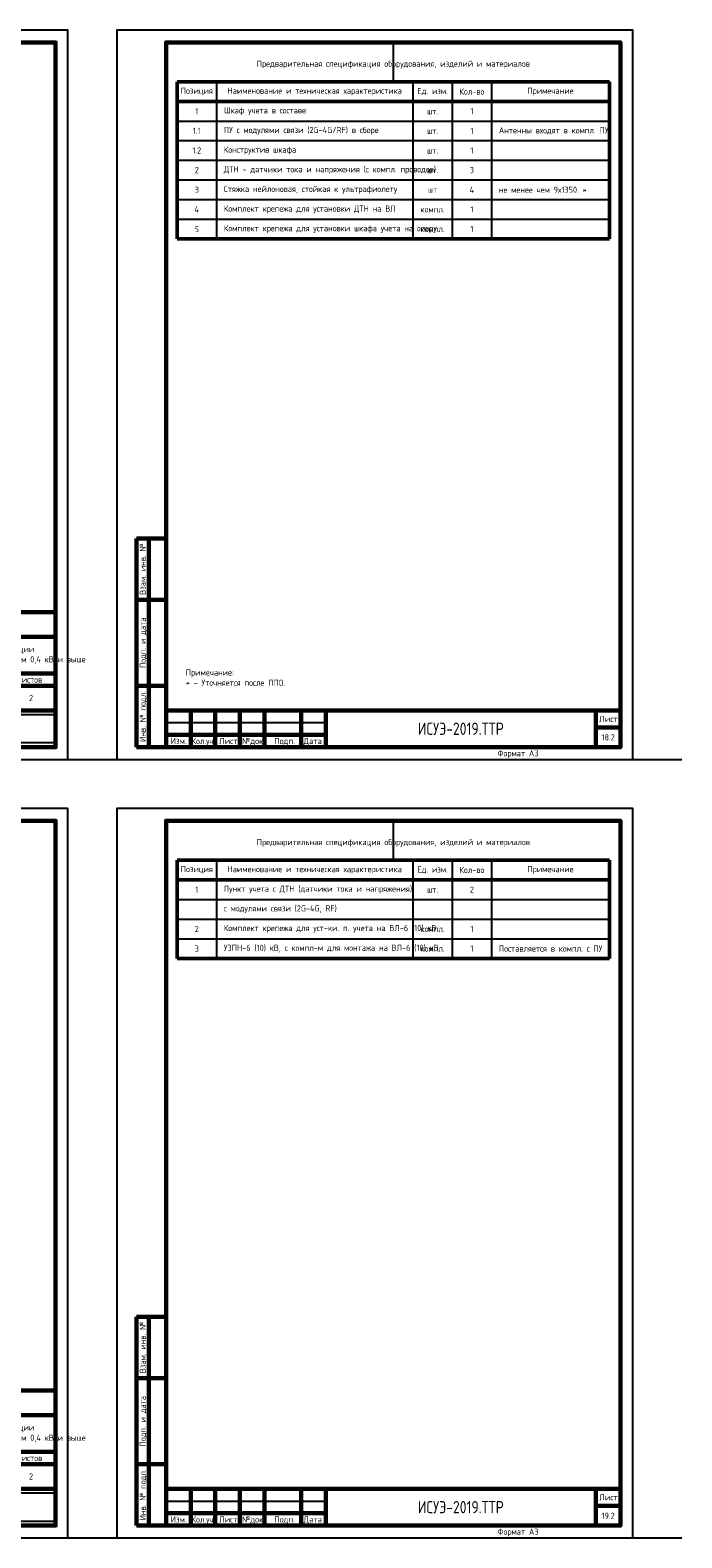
# Model space of a CAD drawing. Header units: millimetres. Extents: x -110 to 4101, y -10868 to 110.
# Tile 31 of 90: x 415 to 680, y -6013 to -5399. Entities that reach past the tile are written whole.
import ezdxf
from ezdxf.enums import TextEntityAlignment as Align

# ---------------------------------------------------------------- set-up
doc = ezdxf.new("R2010")
doc.units = ezdxf.units.MM
doc.layers.add('01.Вспомогательный_слой', color=1, linetype='Continuous', plot=False)
doc.layers.add('Формат', color=7, linetype='Continuous', lineweight=25)
doc.layers.add('Формат @ 1', color=7, linetype='Continuous', lineweight=25)
doc.styles.add('Формат', font='isocpeur.ttf')
doc.styles.add('ЭП', font='GOST.TTF')
picture_1 = doc.add_image_def('image3.png', size_in_pixel=(587, 136))

# ---------------------------------------------------------------- blocks, each defined once
blk = doc.blocks.new('*U75')
at = {"layer": 'Формат', "color": 7, "linetype": 'Continuous', "lineweight": 60}
for p, q in [((-205, 150), (-190, 150)), ((-205, 150), (-205, 85)), ((-200, 150), (-200, 85)), ((-200, 140), (-190, 140)), ((-200, 125), (-190, 125)), ((-200, 105), (-190, 105)), ((-205, 85), (-197, 85)), ((-202, 85), (-190, 85)), ((-202, 85), (-202, 0)), ((-197, 85), (-197, 0)), ((-202, 60), (-190, 60)), ((20, 55), (205, 55)), ((20, 55), (20, 0)), ((30, 55), (30, 30)), ((40, 55), (40, 0)), ((50, 55), (50, 30)), ((60, 55), (60, 0)), ((75, 55), (75, 0)), ((85, 55), (85, 0)), ((85, 45), (205, 45)), ((20, 35), (85, 35)), ((-202, 25), (-190, 25)), ((20, 30), (205, 30)), ((155, 30), (155, 0)), ((155, 25), (205, 25)), ((170, 30), (170, 15)), ((185, 30), (185, 15)), ((85, 15), (205, 15)), ((-202, 0), (-190, 0))]:
    blk.add_line(p, q, dxfattribs=at)
at = {"layer": 'Формат', "color": 7, "linetype": 'Continuous', "lineweight": 25}
for p, q in [((-195, 150), (-195, 85)), ((20, 50), (85, 50)), ((20, 45), (85, 45)), ((20, 40), (85, 40)), ((20, 25), (85, 25)), ((20, 20), (85, 20)), ((20, 15), (85, 15)), ((20, 10), (85, 10)), ((20, 5), (85, 5))]:
    blk.add_line(p, q, dxfattribs=at)
blk.add_lwpolyline([(-210, -5), (210, -5), (210, 292), (-210, 292)], close=True, dxfattribs=at)
at = {"layer": 'Формат', "color": 7, "linetype": 'Continuous', "lineweight": 60}
blk.add_lwpolyline([(-190, 0), (205, 0), (205, 287), (-190, 287)], close=True, dxfattribs=at)
at = {"layer": 'Формат', "color": 7, "linetype": 'Continuous', "lineweight": 25, "style": 'ЭП'}
blk.add_text('Согласовано', height=2.5, rotation=90, dxfattribs=at).set_placement((-202.5, 86), align=Align.MIDDLE_LEFT)
for s, p in [('Взам. инв. №', (-199.5, 72.5)), ('Подп. и дата', (-199.5, 42.5)), ('Инв. № подл.', (-199.5, 12.5))]:
    blk.add_text(s, height=2.5, rotation=90, dxfattribs=at).set_placement(p, align=Align.MIDDLE_CENTER)
for s, p in [('Изм.', (21.81, 31.25)), ('Кол.уч.', (30.38, 31.25)), ('Лист', (41.54, 31.25)), ('№док.', (50.89, 31.24)), ('Подп.', (63.99, 31.25)), ('Дата', (75.95, 31.25)), ('Стадия', (157.47, 26.25)), ('Лист', (173.99, 26.25)), ('Листов', (188.99, 26.25))]:
    blk.add_text(s, height=2.5, dxfattribs=at).set_placement(p)
at = {"layer": 'Формат', "color": 7, "linetype": 'Continuous', "lineweight": 25, "style": 'ЭП', "flags": 8}
for tag, p in [('СОГЛ_ФИО_1', (-197.5, 106)), ('СОГЛ_ФИО_2', (-192.5, 106)), ('СОГЛ_ДОЛЖ_1', (-197.5, 86)), ('СОГЛ_ДОЛЖ_2', (-192.5, 86))]:
    blk.add_attdef(tag, text='', height=2.5, rotation=90, dxfattribs=at).set_placement(p, align=Align.MIDDLE_LEFT)
for tag, height, p in [('ОБОЗНАЧЕНИЕ', 5, (145, 50)), ('ОБЪЕКТ', 2.5, (145, 37.5)), ('НАИМЕНОВАНИЕ', 2.5, (120, 22.5)), ('Стадия', 2.5, (162.5, 20)), ('Лист', 2.5, (177.5, 20)), ('Листов', 2.5, (195, 20)), ('НАИМ_ИЗОБРАЖЕНИЙ', 2.5, (120, 7.5))]:
    blk.add_attdef(tag, text='', height=height, dxfattribs=at).set_placement(p, align=Align.MIDDLE_CENTER)
for tag, p in [('изм.№', (21, 37.5)), ('изм.уч.', (31, 37.5)), ('изм.лист', (41, 37.5)), ('изм.№_док.', (50.5, 37.5)), ('изм_дата', (76, 37.5)), ('Должн_1', (21, 27.5)), ('ФИО_1', (41, 27.5)), ('дата_1', (76, 27.5)), ('ДОЛЖН_2', (21, 22.5)), ('Должн_3', (21, 17.5)), ('ФИО_2', (41, 22.5)), ('ФИО_3', (41, 17.5)), ('дата_2', (76, 22.5)), ('дата_3', (76, 17.5)), ('ДОЛЖН_4', (21, 12.5)), ('ФИО_4', (41, 12.5)), ('дата_4', (76, 12.5)), ('ДОЛЖН_5', (21, 7.5)), ('ФИО_5', (41, 7.5)), ('дата_5', (76, 7.5)), ('ДОЛЖН_6', (21, 2.5)), ('ФИО_6', (41, 2.5)), ('дата_6', (76, 2.5)), ('ФОРМ.ЛИСТА', (155, -2.5))]:
    blk.add_attdef(tag, text='', height=2.5, dxfattribs=at).set_placement(p, align=Align.MIDDLE_LEFT)
blk.add_attdef('N_ИНВ', text='', height=2.5, rotation=90, dxfattribs=at).set_placement((-193.5, 12.5), align=Align.MIDDLE_CENTER)
at = {"ltscale": 0.2}
image = blk.add_image(picture_1, insert=(155, 1.71), size_in_units=(50, 11.58), dxfattribs=at)
image.dxf.flags = 7
blk = doc.blocks.new('*T67')
at = {"color": 0, "linetype": 'ByBlock', "lineweight": 50, "ltscale": 0.2, "transparency": 16777216}
for p, q in [((0, 0), (176, 0)), ((0, 0), (0, -64)), ((176, 0), (176, -64)), ((0, -8), (176, -8)), ((0, -64), (176, -64))]:
    blk.add_line(p, q, dxfattribs=at)
at = {"color": 0, "linetype": 'ByBlock', "ltscale": 0.2, "transparency": 16777216}
for p, q in [((16, 0), (16, -64)), ((96, 0), (96, -64)), ((112, 0), (112, -32)), ((128, 0), (128, -64)), ((0, -16), (176, -16)), ((16, -24), (176, -24)), ((16, -32), (128, -32)), ((96, -40), (112, -40)), ((112, -40), (112, -64))]:
    blk.add_line(p, q, dxfattribs=at)
at = {"color": 0, "linetype": 'ByBlock', "lineweight": -2, "ltscale": 0.2, "transparency": 16777216}
for p, q in [((0, -24), (16, -24)), ((0, -32), (16, -32)), ((112, -32), (112, -40)), ((128, -32), (176, -32)), ((0, -40), (96, -40)), ((112, -40), (176, -40)), ((0, -48), (176, -48)), ((0, -56), (176, -56))]:
    blk.add_line(p, q, dxfattribs=at)
at = {"color": 0, "ltscale": 0.2, "transparency": 16777216, "char_height": 2.5, "style": 'ЭП'}
for s, insert, width, attachment_point in [('{\\fGOST type A|b1|i0|c204|p34;Позиция}', (8, -4), 10, 5), ('{\\fGOST type A|b1|i0|c204|p34;Наименование и техническая характеристика}', (56, -4), 74, 5), ('{\\fGOST type A|b1|i0|c204|p34;Ед. изм.}', (104, -4), 10, 5), ('{\\fGOST type A|b1|i0|c204|p34;Кол-во}', (120, -4), 10, 5), ('{\\fGOST type A|b1|i0|c204|p34;Примечание}', (152, -4), 42, 5), ('1', (8, -12), 10, 5), ('Шкаф учета в составе:', (19, -12), 74, 4), ('шт.', (104, -12), 10, 5), ('1', (120, -12), 10, 5), ('Антенны входят в компл. ПУ', (131, -20), 42, 4), ('1.1', (8, -20), 10, 5), ('ПУ с модулями связи ({\\C256;2G-4G/RF}) в сборе', (19, -20), 74, 4), ('шт.', (104, -20), 10, 5), ('1', (120, -20), 10, 5), ('1.2', (8, -28), 10, 5), ('Конструктив шкафа', (19, -28), 74, 4), ('шт.', (104, -28), 10, 5), ('1', (120, -28), 10, 5), ('2', (8, -36), 10, 5), ('ДТН - датчики тока и напряжения (с компл. проводов)', (19, -36), 74, 4), ('шт.', (104, -36), 10, 5), ('3', (120, -36), 10, 5), ('3', (8, -44), 10, 5), ('Стяжка нейлоновая, стойкая к ультрафиолету', (19, -44), 74, 4), ('4', (120, -44), 10, 5), ('не менее чем 9х1350. *', (131, -44), 42, 4), ('Комплект крепежа для установки ДТН на ВЛ', (19, -52), 74, 4), ('шт', (104, -44), 10, 5), ('4', (8, -52), 10, 5), ('компл.', (104, -52), 10, 5), ('1', (120, -52), 10, 5), ('5', (8, -60), 10, 5), ('Комплект крепежа для установки шкафа учета на опору', (19, -60), 74, 4), ('компл.', (104, -60), 10, 5), ('1', (120, -60), 10, 5)]:
    blk.add_mtext(s, dxfattribs=dict(at, insert=insert, width=width, attachment_point=attachment_point))
blk = doc.blocks.new('*U77')
at = {"layer": 'Формат', "color": 7, "linetype": 'Continuous', "lineweight": 60}
for p, q in [((8, 85), (20, 85)), ((8, 85), (8, 0)), ((13, 85), (13, 0)), ((8, 60), (20, 60)), ((8, 25), (20, 25)), ((20, 15), (205, 15)), ((20, 15), (20, 0)), ((30, 15), (30, 0)), ((40, 15), (40, 0)), ((50, 15), (50, 0)), ((60, 15), (60, 0)), ((75, 15), (75, 0)), ((85, 15), (85, 0)), ((195, 15), (195, 0)), ((195, 8), (205, 8)), ((8, 0), (20, 0)), ((20, 5), (85, 5))]:
    blk.add_line(p, q, dxfattribs=at)
at = {"layer": 'Формат', "color": 7, "linetype": 'Continuous', "lineweight": 25}
blk.add_line((20, 10), (85, 10), dxfattribs=at)
blk.add_lwpolyline([(0, -5), (210, -5), (210, 292), (0, 292)], close=True, dxfattribs=at)
at = {"layer": 'Формат', "color": 7, "linetype": 'Continuous', "lineweight": 60}
blk.add_lwpolyline([(20, 0), (205, 0), (205, 287), (20, 287)], close=True, dxfattribs=at)
at = {"layer": 'Формат', "color": 7, "linetype": 'Continuous', "lineweight": 25, "style": 'ЭП'}
for s, p in [('Взам. инв. №', (10.5, 72.5)), ('Подп. и дата', (10.5, 42.5)), ('Инв. № подл.', (10.5, 12.5))]:
    blk.add_text(s, height=2.5, rotation=90, dxfattribs=at).set_placement(p, align=Align.MIDDLE_CENTER)
at = {"layer": 'Формат', "color": 7, "linetype": 'Continuous', "lineweight": 25, "style": 'Формат'}
for s, p in [('Лист', (196.38, 10.25)), ('Изм.', (21.81, 1.25)), ('Лист', (41.54, 1.25)), ('№док.', (50.89, 1.25)), ('Подп.', (63.99, 1.25)), ('Дата', (75.95, 1.25))]:
    blk.add_text(s, height=2.5, dxfattribs=at).set_placement(p)
at = {"layer": 'Формат', "color": 7, "linetype": 'Continuous', "lineweight": 25, "style": 'Формат', "width": 0.9}
blk.add_text('Кол.уч.', height=2.5, dxfattribs=at).set_placement((30.38, 1.25))
at = {"layer": 'Формат', "color": 7, "linetype": 'Continuous', "lineweight": 25, "style": 'ЭП', "flags": 8}
blk.add_attdef('N_ИНВ', text='', height=2.5, rotation=90, dxfattribs=at).set_placement((16.5, 12.5), align=Align.MIDDLE_CENTER)
for tag, p in [('изм.№', (21, 7.5)), ('изм.уч.', (31, 7.5)), ('изм.лист', (41, 7.5)), ('изм.№_док.', (50.5, 7.5)), ('изм_дата', (76, 7.5)), ('ФОРМ.ЛИСТА', (155, -2.5))]:
    blk.add_attdef(tag, text='', height=2.5, dxfattribs=at).set_placement(p, align=Align.MIDDLE_LEFT)
for tag, height, p in [('ОБОЗНАЧЕНИЕ', 5, (140, 7.5)), ('Лист', 2.5, (200, 4))]:
    blk.add_attdef(tag, text='', height=height, dxfattribs=at).set_placement(p, align=Align.MIDDLE_CENTER)
blk = doc.blocks.new('*T68')
at = {"color": 0, "linetype": 'ByBlock', "lineweight": 50, "ltscale": 0.2, "transparency": 16777216}
for p, q in [((0, 0), (176, 0)), ((0, 0), (0, -40)), ((176, 0), (176, -40)), ((0, -8), (176, -8)), ((0, -40), (176, -40))]:
    blk.add_line(p, q, dxfattribs=at)
at = {"color": 0, "linetype": 'ByBlock', "ltscale": 0.2, "transparency": 16777216}
for p, q in [((16, 0), (16, -40)), ((96, 0), (96, -40)), ((112, 0), (112, -40)), ((128, 0), (128, -40)), ((0, -16), (176, -16)), ((0, -24), (176, -24))]:
    blk.add_line(p, q, dxfattribs=at)
at = {"color": 0, "linetype": 'ByBlock', "lineweight": -2, "ltscale": 0.2, "transparency": 16777216}
blk.add_line((0, -32), (176, -32), dxfattribs=at)
at = {"color": 0, "ltscale": 0.2, "transparency": 16777216, "char_height": 2.5, "style": 'ЭП'}
for s, insert, width, attachment_point in [('{\\fGOST type A|b1|i0|c204|p34;Позиция}', (8, -4), 10, 5), ('{\\fGOST type A|b1|i0|c204|p34;Наименование и техническая характеристика}', (56, -4), 74, 5), ('{\\fGOST type A|b1|i0|c204|p34;Ед. изм.}', (104, -4), 10, 5), ('{\\fGOST type A|b1|i0|c204|p34;Кол-во}', (120, -4), 10, 5), ('{\\fGOST type A|b1|i0|c204|p34;Примечание}', (152, -4), 42, 5), ('1', (8, -12), 10, 5), ('Пункт учета с ДТН (датчики тока и напряжения),', (19, -12), 74, 4), ('шт.', (104, -12), 10, 5), ('2', (120, -12), 10, 5), ('с модулями связи (2G-4G, RF)', (19, -20), 74, 4), ('Комплект крепежа для уст-ки. п. учета на ВЛ-6 (10) кВ', (19, -28), 74, 4), ('2', (8, -28), 10, 5), ('компл.', (104, -28), 10, 5), ('1', (120, -28), 10, 5), ('3', (8, -36), 10, 5), ('УЗПН-6 (10) кВ, с компл-м для монтажа на ВЛ-6 (10) кВ', (19, -36), 74, 4), ('компл.', (104, -36), 10, 5), ('1', (120, -36), 10, 5), ('Поставляется в компл. с ПУ', (131, -36), 42, 4)]:
    blk.add_mtext(s, dxfattribs=dict(at, insert=insert, width=width, attachment_point=attachment_point))

msp = doc.modelspace()

# ---------------------------------------------------------------- linework, layer by layer
at = {"layer": '01.Вспомогательный_слой', "ltscale": 0.2}
for points in [[(562.5, -5404), (562.5, -5420)], [(562.5, -5721), (562.5, -5737)]]:
    msp.add_lwpolyline(points, dxfattribs=at)
at = {"layer": '01.Вспомогательный_слой'}
for points in [[(430, -5696), (450, -5696)], [(430, -5696), (450, -5696)], [(660, -5696), (680, -5696)], [(660, -5696), (680, -5696)], [(430, -6013), (450, -6013)], [(660, -6013), (680, -6013)]]:
    msp.add_lwpolyline(points, dxfattribs=at)

# ---------------------------------------------------------------- block references
for name, p in [('*T67', (474.5, -5420)), ('*T68', (474.5, -5737))]:
    msp.add_blockref(name, p)
at = {"layer": 'Формат @ 1', "ltscale": 0.7}
ref = msp.add_blockref('*U75', (220, -5691), dxfattribs=at)
ref.add_attrib('ОБОЗНАЧЕНИЕ', 'ИСУЭ-2019.ТТР', dxfattribs={"layer": 'Формат', "color": 7, "linetype": 'Continuous', "lineweight": 25, "height": 5, "style": 'ЭП', "flags": 8}).set_placement((365, -5641), align=Align.MIDDLE_CENTER)
ref.add_attrib('Стадия', 'П', dxfattribs={"layer": 'Формат', "color": 7, "linetype": 'Continuous', "lineweight": 25, "height": 2.5, "style": 'ЭП', "flags": 8}).set_placement((382.5, -5671), align=Align.MIDDLE_CENTER)
ref.add_attrib('Лист', '18.1', dxfattribs={"layer": 'Формат', "color": 7, "linetype": 'Continuous', "lineweight": 25, "height": 2.5, "style": 'ЭП', "flags": 8}).set_placement((397.5, -5671), align=Align.MIDDLE_CENTER)
ref.add_attrib('Листов', '2', dxfattribs={"layer": 'Формат', "color": 7, "linetype": 'Continuous', "lineweight": 25, "height": 2.5, "style": 'ЭП', "flags": 8}).set_placement((415, -5671), align=Align.MIDDLE_CENTER)
ref.add_attrib('ОБЪЕКТ_001', 'Альбом типовых технических решений по организации', (329.689, -5652.31), dxfattribs={"layer": 'Формат', "color": 7, "linetype": 'Continuous', "lineweight": 25, "height": 2.5, "style": 'ЭП', "flags": 8})
ref.add_attrib('НАИМЕНОВАНИЕ_001', 'Учет 6 (10) кВ.', (330.536, -5667.756), dxfattribs={"layer": 'Формат', "color": 7, "linetype": 'Continuous', "lineweight": 25, "height": 2.5, "style": 'ЭП', "flags": 8})
ref.add_attrib('НАИМ_ИЗОБРАЖЕНИЙ_001', 'Пункт учета, устанавливаемый на опоре ВЛ', (311.425, -5682.221), dxfattribs={"layer": 'Формат', "color": 7, "linetype": 'Continuous', "lineweight": 25, "height": 2.5, "style": 'ЭП', "flags": 8})
ref.add_attrib('Должн_1', 'Разраб.', dxfattribs={"layer": 'Формат', "color": 7, "linetype": 'Continuous', "lineweight": 25, "height": 2.5, "style": 'ЭП', "flags": 8}).set_placement((241, -5663.5), align=Align.MIDDLE_LEFT)
ref.add_attrib('ДОЛЖН_2', 'Проверил', dxfattribs={"layer": 'Формат', "color": 7, "linetype": 'Continuous', "lineweight": 25, "height": 2.5, "style": 'ЭП', "flags": 8}).set_placement((241, -5668.5), align=Align.MIDDLE_LEFT)
ref.add_attrib('дата_1', '02.19', dxfattribs={"layer": 'Формат', "color": 7, "linetype": 'Continuous', "lineweight": 25, "height": 2.5, "style": 'ЭП', "flags": 8}).set_placement((296, -5663.5), align=Align.MIDDLE_LEFT)
ref.add_attrib('дата_2', '02.19', dxfattribs={"layer": 'Формат', "color": 7, "linetype": 'Continuous', "lineweight": 25, "height": 2.5, "style": 'ЭП', "flags": 8}).set_placement((296, -5668.5), align=Align.MIDDLE_LEFT)
ref.add_attrib('ФОРМ.ЛИСТА', 'Формат А3', dxfattribs={"layer": 'Формат', "color": 7, "linetype": 'Continuous', "lineweight": 25, "height": 2.5, "style": 'ЭП', "flags": 8}).set_placement((375, -5693.5), align=Align.MIDDLE_LEFT)
ref.add_attrib('ОБЪЕКТ_002', 'систем учета электроэнергии на присоединениях напряжением 0,4 кВ и выше', (314.554, -5656.477), dxfattribs={"layer": 'Формат', "color": 7, "linetype": 'Continuous', "lineweight": 25, "height": 2.5, "style": 'ЭП'})
ref.add_attrib('НАИМЕНОВАНИЕ_002', 'ТТР №18', (334.464, -5671.923), dxfattribs={"layer": 'Формат', "color": 7, "linetype": 'Continuous', "lineweight": 25, "height": 2.5, "style": 'ЭП'})
ref.add_attrib('НАИМ_ИЗОБРАЖЕНИЙ_002', '(с выносными датчиками тока и напряжения)', (311.244, -5686.566), dxfattribs={"layer": 'Формат', "color": 7, "linetype": 'Continuous', "lineweight": 25, "height": 2.5, "style": 'ЭП'})
for p, values in [((450, -5691), {'ОБОЗНАЧЕНИЕ': 'ИСУЭ-2019.ТТР', 'Лист': '18.2', 'ФОРМ.ЛИСТА': 'Формат А3'}), ((450, -6008), {'ОБОЗНАЧЕНИЕ': 'ИСУЭ-2019.ТТР', 'Лист': '19.2', 'ФОРМ.ЛИСТА': 'Формат А3'})]:
    msp.add_blockref('*U77', p, dxfattribs=at).add_auto_attribs(values)
ref = msp.add_blockref('*U75', (220, -6008), dxfattribs=at)
ref.add_attrib('ОБОЗНАЧЕНИЕ', 'ИСУЭ-2019.ТТР', dxfattribs={"layer": 'Формат', "color": 7, "linetype": 'Continuous', "lineweight": 25, "height": 5, "style": 'ЭП', "flags": 8}).set_placement((365, -5958), align=Align.MIDDLE_CENTER)
ref.add_attrib('Стадия', 'П', dxfattribs={"layer": 'Формат', "color": 7, "linetype": 'Continuous', "lineweight": 25, "height": 2.5, "style": 'ЭП', "flags": 8}).set_placement((382.5, -5988), align=Align.MIDDLE_CENTER)
ref.add_attrib('Лист', '19.1', dxfattribs={"layer": 'Формат', "color": 7, "linetype": 'Continuous', "lineweight": 25, "height": 2.5, "style": 'ЭП', "flags": 8}).set_placement((397.5, -5988), align=Align.MIDDLE_CENTER)
ref.add_attrib('Листов', '2', dxfattribs={"layer": 'Формат', "color": 7, "linetype": 'Continuous', "lineweight": 25, "height": 2.5, "style": 'ЭП', "flags": 8}).set_placement((415, -5988), align=Align.MIDDLE_CENTER)
ref.add_attrib('ОБЪЕКТ_001', 'Альбом типовых технических решений по организации', (329.689, -5969.31), dxfattribs={"layer": 'Формат', "color": 7, "linetype": 'Continuous', "lineweight": 25, "height": 2.5, "style": 'ЭП', "flags": 8})
ref.add_attrib('НАИМЕНОВАНИЕ_001', 'Учет 6 (10) кВ.', (330.536, -5984.756), dxfattribs={"layer": 'Формат', "color": 7, "linetype": 'Continuous', "lineweight": 25, "height": 2.5, "style": 'ЭП', "flags": 8})
ref.add_attrib('НАИМ_ИЗОБРАЖЕНИЙ_001', 'Пункт учета, устанавливаемый на проводах ВЛ', (309.282, -6001.394), dxfattribs={"layer": 'Формат', "color": 7, "linetype": 'Continuous', "lineweight": 25, "height": 2.5, "style": 'ЭП', "flags": 8})
ref.add_attrib('Должн_1', 'Разраб.', dxfattribs={"layer": 'Формат', "color": 7, "linetype": 'Continuous', "lineweight": 25, "height": 2.5, "style": 'ЭП', "flags": 8}).set_placement((241, -5980.5), align=Align.MIDDLE_LEFT)
ref.add_attrib('ДОЛЖН_2', 'Проверил', dxfattribs={"layer": 'Формат', "color": 7, "linetype": 'Continuous', "lineweight": 25, "height": 2.5, "style": 'ЭП', "flags": 8}).set_placement((241, -5985.5), align=Align.MIDDLE_LEFT)
ref.add_attrib('дата_1', '02.19', dxfattribs={"layer": 'Формат', "color": 7, "linetype": 'Continuous', "lineweight": 25, "height": 2.5, "style": 'ЭП', "flags": 8}).set_placement((296, -5980.5), align=Align.MIDDLE_LEFT)
ref.add_attrib('дата_2', '02.19', dxfattribs={"layer": 'Формат', "color": 7, "linetype": 'Continuous', "lineweight": 25, "height": 2.5, "style": 'ЭП', "flags": 8}).set_placement((296, -5985.5), align=Align.MIDDLE_LEFT)
ref.add_attrib('ФОРМ.ЛИСТА', 'Формат А3', dxfattribs={"layer": 'Формат', "color": 7, "linetype": 'Continuous', "lineweight": 25, "height": 2.5, "style": 'ЭП', "flags": 8}).set_placement((375, -6010.5), align=Align.MIDDLE_LEFT)
ref.add_attrib('ОБЪЕКТ_002', 'систем учета электроэнергии на присоединениях напряжением 0,4 кВ и выше', (314.554, -5973.477), dxfattribs={"layer": 'Формат', "color": 7, "linetype": 'Continuous', "lineweight": 25, "height": 2.5, "style": 'ЭП'})
ref.add_attrib('НАИМЕНОВАНИЕ_002', 'ТТР №19', (334.464, -5988.923), dxfattribs={"layer": 'Формат', "color": 7, "linetype": 'Continuous', "lineweight": 25, "height": 2.5, "style": 'ЭП'})

# ---------------------------------------------------------------- texts
at = {"char_height": 2.5, "style": 'ЭП'}
for s, insert, width, attachment_point in [('Предварительная спецификация оборудования, изделий и материалов', (562.5, -5413), 176, 5), ('Примечание:\\P* - Уточняется после ППО.', (478, -5666), 169, 7), ('Предварительная спецификация оборудования, изделий и материалов', (562.5, -5730), 176, 5)]:
    msp.add_mtext(s, dxfattribs=dict(at, insert=insert, width=width, attachment_point=attachment_point))

doc.saveas('drawing.dxf')
